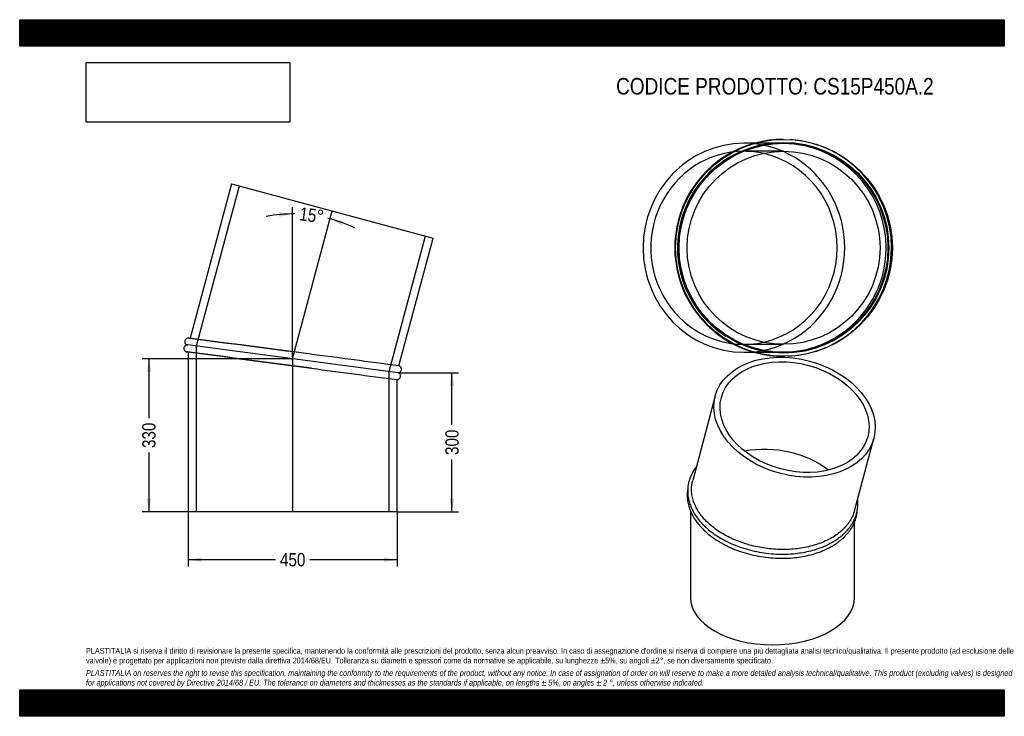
# Model space of a CAD drawing. Header units: millimetres. Extents: x 0 to 2121, y 0 to 1500.
import ezdxf
from ezdxf.enums import TextEntityAlignment as Align
from ezdxf.lldxf.tags import DXFTag

# ---------------------------------------------------------------- set-up
doc = ezdxf.new("R2010")
doc.units = ezdxf.units.MM
doc.header["$LTSCALE"] = 7.142857
doc.layers.add('Default', color=7, linetype='Continuous')
doc.layers.add('TUBO_X_GOMITO_15', color=7, linetype='Continuous')
doc.styles.add('SEACAD_Arial_Narrow', font='ARIALN.TTF')
tags = doc.linetypes.add('CENTER2', pattern=[28.575, 19.05, -3.175, 3.175, -3.175]).pattern_tags.tags
tags[10:11] = [DXFTag(74, 4), DXFTag(75, 0), DXFTag(340, '0'), DXFTag(46, 0.0), DXFTag(50, 0.0), DXFTag(44, 0.0), DXFTag(45, 0.0)]
tags[8:9] = [DXFTag(74, 4), DXFTag(75, 0), DXFTag(340, '0'), DXFTag(46, 0.0), DXFTag(50, 0.0), DXFTag(44, 0.0), DXFTag(45, 0.0)]
tags[6:7] = [DXFTag(74, 4), DXFTag(75, 0), DXFTag(340, '0'), DXFTag(46, 0.0), DXFTag(50, 0.0), DXFTag(44, 0.0), DXFTag(45, 0.0)]
tags[4:5] = [DXFTag(74, 4), DXFTag(75, 0), DXFTag(340, '0'), DXFTag(46, 0.0), DXFTag(50, 0.0), DXFTag(44, 0.0), DXFTag(45, 0.0)]
tags = doc.linetypes.add('HIDDEN2', pattern=[4.7625, 3.175, -1.5875]).pattern_tags.tags
tags[6:7] = [DXFTag(74, 4), DXFTag(75, 0), DXFTag(340, '0'), DXFTag(46, 0.0), DXFTag(50, 0.0), DXFTag(44, 0.0), DXFTag(45, 0.0)]
tags[4:5] = [DXFTag(74, 4), DXFTag(75, 0), DXFTag(340, '0'), DXFTag(46, 0.0), DXFTag(50, 0.0), DXFTag(44, 0.0), DXFTag(45, 0.0)]
doc.dimstyles.new('Plastitalia', dxfattribs={"dimtxt": 28.571429, "dimasz": 28.571429, "dimexe": 14.285714, "dimexo": 0, "dimgap": 7.142857, "dimtad": 0, "dimdec": 0, "dimtxsty": 'SEACAD_Arial_Narrow', "dimblk1": '_SE_FILLED', "dimblk2": '_SE_FILLED', "dimsah": 1, "dimcen": 14.285714, "dimadec": 0, "dimazin": 0, "dimtfac": 0.8, "dimtdec": 1, "dimtmove": 0, "dimatfit": 3, "dimfxl": 1, "dimtolj": 1, "dimarcsym": 0})
picture_1 = doc.add_image_def('image1.jpg', size_in_pixel=(4302, 1260))

# ---------------------------------------------------------------- blocks, each defined once
blk = doc.blocks.new('SEANNOT_GROUP')
at = {"layer": 'Default', "color": 7, "linetype": 'CENTER2'}
blk.add_line((588.1, 772.9), (588.1, 440.1), dxfattribs=at)
blk = doc.blocks.new('SEANNOT_GROUP1')
at = {"layer": 'Default', "color": 7, "linetype": 'CENTER2'}
blk.add_line((587.3, 766.6), (673.4, 1088.1), dxfattribs=at)
blk = doc.blocks.new('SE')
at = {"layer": 'TUBO_X_GOMITO_15', "color": 7, "linetype": 'Continuous'}
for p, q in [((456.1, 1146.4), (367, 813.9)), ((456.1, 1146.4), (890.8, 1029.9)), ((817, 754.6), (890.8, 1029.9)), ((815.1, 739.9), (361.2, 799.6)), ((815.1, 739.9), (361.2, 799.6)), ((363.1, 784.3), (363.1, 440.1)), ((813.1, 440.1), (813.1, 725.1)), ((813.1, 440.1), (363.1, 440.1))]:
    blk.add_line(p, q, dxfattribs=at)
at = {"layer": 'TUBO_X_GOMITO_15', "color": 7, "linetype": 'HIDDEN2'}
for p, q in [((472.7, 1141.9), (380.3, 797.1)), ((795.9, 742.4), (874.2, 1034.4)), ((367, 813.9), (366.9, 813.4)), ((380.3, 797.1), (380.3, 440.1)), ((363.1, 784.9), (363.1, 784.3)), ((795.9, 440.1), (795.9, 742.4))]:
    blk.add_line(p, q, dxfattribs=at)
at = {"layer": 'TUBO_X_GOMITO_15', "color": 7, "linetype": 'Continuous'}
for centre, radius, start, end in [((-7597.8, -60682.1), 62009.7, 82.38237, 82.622545), ((-6345.6, -51173.3), 52388.9, 82.34985, 82.6454), ((-12510.6, -99605.5), 101241.2, 82.435506, 82.546699), ((13914.8, 101115), 101241.2, 262.459125, 262.564494)]:
    blk.add_arc(centre, radius, start, end, dxfattribs=at)
at = {"layer": 'TUBO_X_GOMITO_15', "color": 7, "linetype": 'HIDDEN2'}
for centre, radius, start, end in [((-12510.6, -99605.5), 101241.2, 82.546699, 82.692412), ((-7321.1, -58581.6), 59891, 82.529042, 82.546909), ((-7321.1, -58581.6), 59891, 82.455014, 82.461502), ((13914.8, 101115), 101241.2, 262.307588, 262.459125)]:
    blk.add_arc(centre, radius, start, end, dxfattribs=at)
at = {"layer": 'TUBO_X_GOMITO_15', "color": 7, "linetype": 'Continuous'}
for points, knots in [([(364.5, 814.2), (364, 814.3), (363, 814.4), (361.4, 814.2), (360, 813.7), (358.4, 812.8), (357.1, 811.5), (356.1, 809.6), (355.6, 807.9), (355.6, 806), (356, 804.4), (356.8, 802.7), (358, 801.3), (359.6, 800.2), (360.6, 799.8), (361.2, 799.6)], [0, 0, 0, 0, 0.066583, 0.135204, 0.20371, 0.268486, 0.373402, 0.441036, 0.539843, 0.606444, 0.682048, 0.763299, 0.845992, 0.925968, 1, 1, 1, 1]), ([(361.2, 799.6), (360.6, 799.6), (359.6, 799.5), (358.1, 799), (356.7, 798.2), (355.3, 796.9), (354.3, 795.3), (353.7, 793.3), (353.6, 791.5), (354, 789.7), (354.7, 788.2), (355.9, 786.7), (357.3, 785.6), (359, 784.9), (360, 784.7), (360.6, 784.6)], [0, 0, 0, 0, 0.067614, 0.138208, 0.20859, 0.275138, 0.383613, 0.452874, 0.549683, 0.615301, 0.689645, 0.769217, 0.849817, 0.927428, 1, 1, 1, 1]), ([(815.1, 739.9), (815.6, 739.9), (816.6, 740), (818.2, 740.5), (819.6, 741.3), (821, 742.6), (822, 744.2), (822.6, 746.2), (822.6, 748), (822.2, 749.8), (821.5, 751.3), (820.4, 752.8), (819, 753.9), (817.7, 754.5), (817.1, 754.6), (817, 754.6)], [0, 0, 0, 0, 0.072002, 0.147178, 0.222128, 0.292995, 0.40851, 0.482266, 0.585358, 0.655235, 0.734404, 0.819141, 0.904972, 0.987619, 1, 1, 1, 1]), ([(813.1, 725.1), (813.2, 725.1), (813.7, 725.1), (814.8, 725.3), (816.3, 725.8), (817.9, 726.7), (819.2, 728), (820.2, 729.8), (820.6, 731.6), (820.6, 733.5), (820.3, 735.1), (819.5, 736.8), (818.2, 738.2), (816.7, 739.3), (815.7, 739.7), (815.1, 739.9)], [0, 0, 0, 0, 0.005995, 0.079071, 0.152024, 0.221004, 0.33273, 0.404754, 0.509975, 0.580899, 0.66141, 0.747935, 0.835996, 0.921162, 1, 1, 1, 1])]:
    blk.add_open_spline(points, degree=3, knots=knots, dxfattribs=at)
at = {"layer": 'TUBO_X_GOMITO_15', "color": 7, "linetype": 'HIDDEN2'}
for points in [[(364.5, 814.2), (365.4, 814.1), (366.2, 813.8), (367, 813.3)], [(363.3, 784.9), (362.4, 784.7), (361.5, 784.6), (360.6, 784.6)]]:
    blk.add_open_spline(points, degree=3, dxfattribs=at)
blk = doc.blocks.new('DMBLK1')
at = {"layer": 'Default', "linetype": 'Continuous'}
for points in [[(391.7, 332.4), (391.7, 341.9), (363.1, 337.2)], [(784.6, 332.4), (813.1, 337.2), (784.6, 341.9)]]:
    blk.add_hatch(color=7, dxfattribs=at).paths.add_polyline_path(points)
at = {"layer": 'Default', "color": 7, "linetype": 'Continuous'}
for p, q in [((363.1, 440.1), (363.1, 322.9)), ((813.1, 440.1), (813.1, 322.9)), ((550.9, 337.2), (363.1, 337.2)), ((813.1, 337.2), (625.4, 337.2))]:
    blk.add_line(p, q, dxfattribs=at)
at = {"layer": 'Default', "color": 7, "linetype": 'Continuous', "style": 'SEACAD_Arial_Narrow'}
blk.add_text('450', height=28.57, dxfattribs=at).set_placement((560.9, 351.5), align=Align.TOP_LEFT)
blk = doc.blocks.new('_SE_FILLED')
at = {"color": 0}
blk.add_line((0, 0), (-1, 0), dxfattribs=at)
blk.add_solid([(0, 0), (-1, -0.1665), (-1, 0.1665), (0, 0)], dxfattribs=at)
blk = doc.blocks.new('DMBLK2')
at = {"layer": 'Default', "linetype": 'Continuous'}
for points in [[(936.1, 711.3), (931.3, 739.9), (926.6, 711.3)], [(936.1, 468.7), (926.6, 468.7), (931.3, 440.1)]]:
    blk.add_hatch(color=7, dxfattribs=at).paths.add_polyline_path(points)
at = {"layer": 'Default', "color": 7, "linetype": 'Continuous'}
for p, q in [((815.1, 739.9), (945.6, 739.9)), ((931.3, 627.3), (931.3, 739.9)), ((931.3, 440.1), (931.3, 552.7)), ((813.1, 440.1), (945.6, 440.1))]:
    blk.add_line(p, q, dxfattribs=at)
at = {"layer": 'Default', "color": 7, "linetype": 'Continuous', "style": 'SEACAD_Arial_Narrow'}
blk.add_text('300', height=28.57, rotation=90, dxfattribs=at).set_placement((917.1, 562.7), align=Align.TOP_LEFT)
blk = doc.blocks.new('SE1')
at = {"layer": 'TUBO_X_GOMITO_15', "color": 7, "linetype": 'Continuous'}
for p, q in [((1498.7, 690), (1450, 508)), ((1798.5, 442.6), (1840.3, 598.5)), ((1445.3, 442), (1445.3, 255.9)), ((1798.9, 255.9), (1798.9, 418.6))]:
    blk.add_line(p, q, dxfattribs=at)
for major_axis in [(-170.8, 45.8), (-157.7, 42.3)]:
    blk.add_ellipse((1669.5, 644.2), major_axis=major_axis, ratio=0.707107, dxfattribs=at)
for centre, major_axis, ratio, start_param, end_param in [((1622.1, 467.3), (162.7, -21.4), 0.646887, 0.826204, 2.033845), ((1622.1, 467.3), (162.7, -21.4), 0.646887, 0.826204, 2.033845), ((1622.1, 255.9), (176.8, 0), 0.57735, 3.141593, 6.283185)]:
    blk.add_ellipse(centre, major_axis=major_axis, ratio=ratio, start_param=start_param, end_param=end_param, dxfattribs=at)
for points, knots in [([(1457.9, 537.7), (1457, 536.6), (1454.3, 532.8), (1449.9, 526), (1445.8, 517.7), (1442.8, 509.4), (1440.7, 501.5), (1439.6, 494.2), (1439.2, 487.9), (1439.2, 482.9), (1439.4, 478.7), (1439.9, 474.2), (1440.8, 468.8), (1442.2, 462.8), (1443.9, 457.1), (1445.8, 452.2), (1447.8, 447.6), (1450.3, 442.4), (1453.9, 436), (1458.6, 428.9), (1463.9, 422), (1469.2, 416), (1474.1, 410.9), (1479.1, 406.3), (1484.8, 401.3), (1492.1, 395.5), (1501.6, 388.8), (1514, 381.2), (1529.3, 373.3), (1547.5, 365.8), (1567.2, 359.3), (1587.9, 354.3), (1609.1, 350.9), (1630.4, 349.1), (1651.4, 348.9), (1670.7, 350.3), (1688.3, 352.8), (1704.7, 356.3), (1720.1, 360.9), (1731.9, 365.5), (1739.8, 369.1), (1744.4, 371.4), (1748.9, 373.7), (1754.5, 377), (1762, 381.8), (1770.7, 388.4), (1778.5, 395.6), (1784.8, 402.4), (1789.5, 408.4), (1793.4, 414.3), (1796.8, 420.2), (1799.7, 426.5), (1802.3, 433.5), (1804.5, 441.6), (1805.9, 450.7), (1806.2, 459.6), (1805.8, 465.5), (1805.5, 468.1), (1805.5, 468.4)], [0.0848541, 0.0848541, 0.0848541, 0.0848541, 0.0899928, 0.1016222, 0.1144086, 0.1250009, 0.1352018, 0.1455787, 0.1536942, 0.1597102, 0.1646336, 0.1698845, 0.177013, 0.1853068, 0.1928607, 0.1990956, 0.2043134, 0.2109914, 0.2198334, 0.2301556, 0.240099, 0.2487647, 0.2562113, 0.2628063, 0.2700266, 0.2795707, 0.2911037, 0.3043908, 0.3215304, 0.3394576, 0.3581023, 0.3767386, 0.3953706, 0.4140015, 0.4326345, 0.4504726, 0.465585, 0.4809698, 0.4969745, 0.5117475, 0.5182754, 0.5232781, 0.5277215, 0.5339106, 0.543552, 0.5567111, 0.5697578, 0.5800734, 0.5890998, 0.597328, 0.6057759, 0.6147081, 0.6234565, 0.6339664, 0.6468494, 0.6592862, 0.6681417, 0.6692802, 0.6692802, 0.6692802, 0.6692802]), ([(1439.3, 490.1), (1439, 488.2), (1438.4, 483.7), (1438, 477), (1438.3, 470.3), (1439, 464.2), (1440, 458.3), (1441.6, 452.2), (1443.4, 446.7), (1445.1, 442.5), (1446.4, 439.5), (1447.6, 436.8), (1449.4, 433.3), (1452.2, 428.3), (1456.2, 422), (1462.2, 413.8), (1466.7, 408.9), (1469.6, 405.7)], [0.888001, 0.888001, 0.888001, 0.888001, 0.8954932, 0.9053675, 0.9137247, 0.9213702, 0.9285815, 0.9366481, 0.9445849, 0.9501853, 0.9529083, 0.9562764, 0.9608274, 0.9671193, 0.9762472, 0.9872084, 1, 1, 1, 1]), ([(1499.3, 403.2), (1495.2, 406.2), (1491.3, 409.3), (1484, 415.6), (1480.5, 418.9), (1474.1, 425.6), (1471.2, 429.1), (1465.7, 436.1), (1463.2, 439.7), (1458.8, 447), (1456.8, 450.7), (1453.5, 458.2), (1452, 461.9), (1449.8, 469.5), (1448.9, 473.3), (1447.7, 480.9), (1447.5, 484.7), (1447.4, 492.1), (1447.7, 495.8), (1448.6, 502.3), (1449.2, 505.2), (1450, 507.9)], [0, 0, 0, 0, 0.015625, 0.015625, 0.03125, 0.03125, 0.046875, 0.046875, 0.0625, 0.0625, 0.078125, 0.078125, 0.09375, 0.09375, 0.109375, 0.109375, 0.125, 0.125, 0.140625, 0.140625, 0.1525437, 0.1525437, 0.1525437, 0.1525437]), ([(1469.6, 405.7), (1472.8, 402.4), (1477.8, 397.4), (1487, 389.7), (1495.2, 383.6), (1503, 378.4), (1510.1, 374.2), (1517, 370.3), (1524, 366.8), (1531.7, 363.1), (1543.6, 358.1), (1560, 352.3), (1580.6, 346.8), (1601.7, 342.9), (1623.2, 340.6), (1644.6, 340), (1664.8, 340.9), (1683.1, 343.2), (1699.8, 346.5), (1715.7, 350.9), (1729.8, 356.1), (1741.4, 361.5), (1750.6, 366.4), (1758, 371.1), (1764.5, 375.6), (1770.4, 380.4), (1776.1, 385.5), (1780.9, 390.5), (1784.5, 394.6), (1787, 397.8), (1789.2, 400.8), (1791.5, 404.3), (1794.3, 408.8), (1797.2, 414.4), (1799.9, 420.9), (1802, 427.2), (1803.4, 433), (1804.4, 438.6), (1804.7, 442.4), (1804.9, 444.3)], [0, 0, 0, 0, 0.0131469, 0.0249118, 0.0352967, 0.0443037, 0.0519408, 0.0593882, 0.0665589, 0.0738296, 0.083073, 0.1017859, 0.1205195, 0.1392481, 0.1579746, 0.1767027, 0.1954355, 0.2114058, 0.226691, 0.2424322, 0.2583686, 0.270802, 0.28135, 0.2907947, 0.2989463, 0.3070572, 0.3163214, 0.325148, 0.330974, 0.3356173, 0.3396731, 0.3447662, 0.3508397, 0.3591201, 0.3686261, 0.3772473, 0.384485, 0.3918649, 0.3991337, 0.3991337, 0.3991337, 0.3991337]), ([(1798.5, 442.6), (1798.3, 441.7), (1798, 440.8), (1796.6, 436.3), (1795.2, 432.7), (1791.9, 425.7), (1789.9, 422.3), (1785.5, 415.6), (1783, 412.4), (1777.6, 406.1), (1774.6, 403), (1764.9, 394.3), (1757.5, 389), (1745.2, 381.8), (1740.9, 379.6), (1731.8, 375.5), (1727.1, 373.5), (1717.5, 370.1), (1712.5, 368.5), (1702.2, 365.7), (1696.9, 364.5), (1686.2, 362.4), (1680.6, 361.6), (1669.6, 360.2), (1664, 359.8), (1647.1, 358.9), (1635.6, 359), (1618.2, 360.4), (1612.4, 361), (1600.9, 362.6), (1595.1, 363.6), (1583.8, 366), (1578.2, 367.3), (1567.1, 370.4), (1561.6, 372.1), (1551, 375.8), (1545.8, 377.8), (1535.5, 382.2), (1530.6, 384.5), (1516.3, 391.8), (1507.4, 397.2), (1499.3, 403.2)], [0.6522661, 0.6522661, 0.6522661, 0.6522661, 0.65625, 0.65625, 0.671875, 0.671875, 0.6875, 0.6875, 0.703125, 0.703125, 0.71875, 0.71875, 0.75, 0.75, 0.765625, 0.765625, 0.78125, 0.78125, 0.796875, 0.796875, 0.8125, 0.8125, 0.828125, 0.828125, 0.84375, 0.84375, 0.875, 0.875, 0.890625, 0.890625, 0.90625, 0.90625, 0.921875, 0.921875, 0.9375, 0.9375, 0.953125, 0.953125, 0.96875, 0.96875, 1, 1, 1, 1])]:
    blk.add_open_spline(points, degree=3, knots=knots, dxfattribs=at)
blk = doc.blocks.new('DMBLK3')
at = {"layer": 'Default', "linetype": 'Continuous'}
for points in [[(559.8, 1075.6), (588.1, 1081.7), (559.4, 1085.2)], [(697.5, 1067), (668.9, 1071.1), (694.7, 1057.9)]]:
    blk.add_hatch(color=7, dxfattribs=at).paths.add_polyline_path(points)
at = {"layer": 'Default', "color": 7, "linetype": 'Continuous'}
blk.add_line((588.1, 772.9), (588.1, 1096), dxfattribs=at)
for start, end in [(89.1219, 100.4952), (64.5048, 75.8781)]:
    blk.add_arc((588.1, 769.7), 312, start, end, dxfattribs=at)
at = {"layer": 'Default', "color": 7, "linetype": 'Continuous', "style": 'SEACAD_Arial_Narrow'}
blk.add_text('15°', height=28.57, rotation=352.5, dxfattribs=at).set_placement((605, 1096.6), align=Align.TOP_LEFT)
blk = doc.blocks.new('SE2')
at = {"layer": 'TUBO_X_GOMITO_15', "color": 7, "linetype": 'Continuous'}
for p, q in [((1582.9, 1233.8), (1560.5, 1233.8)), ((1560.5, 783.8), (1582.8, 783.8))]:
    blk.add_line(p, q, dxfattribs=at)
at = {"layer": 'TUBO_X_GOMITO_15', "color": 7, "linetype": 'HIDDEN2'}
for p, q in [((1642, 1233.8), (1582.9, 1233.8)), ((1645.8, 1216.6), (1560.5, 1216.6)), ((1560.5, 801), (1645.8, 801)), ((1582.8, 783.8), (1642, 783.8))]:
    blk.add_line(p, q, dxfattribs=at)
at = {"layer": 'TUBO_X_GOMITO_15', "color": 7, "linetype": 'Continuous'}
for centre, radius in [((1646.8, 1008.8), 233.5), ((1645.8, 1008.8), 225), ((1645.8, 1008.8), 207.8)]:
    blk.add_circle(centre, radius, dxfattribs=at)
at = {"layer": 'TUBO_X_GOMITO_15', "color": 7, "linetype": 'HIDDEN2'}
blk.add_circle((1645.8, 1008.8), 226.9, dxfattribs=at)
blk.add_circle((1645.8, 1008.8), 226.9, dxfattribs=at)
at = {"layer": 'TUBO_X_GOMITO_15', "color": 7, "linetype": 'Continuous'}
blk.add_arc((1644.9, 1008.8), 233.5, 89.8016, 270.2381, dxfattribs=at)
at = {"layer": 'TUBO_X_GOMITO_15', "color": 7, "linetype": 'HIDDEN2'}
for centre, radius, start, end in [((1642, 1008.8), 225, 0, 237.6183), ((1644.9, 1008.8), 233.5, 0, 86.0443), ((1642, 1008.8), 225, 241.0478, 0), ((1644.9, 1008.8), 233.5, 272.4676, 0)]:
    blk.add_arc(centre, radius, start, end, dxfattribs=at)
at = {"layer": 'TUBO_X_GOMITO_15', "color": 7, "linetype": 'Continuous'}
for major_axis, start_param, end_param in [((0, -225), 3.141593, 6.283185), ((0, 207.8), 3.351974, 6.072804)]:
    blk.add_ellipse((1560.5, 1008.8), major_axis=major_axis, ratio=0.965926, start_param=start_param, end_param=end_param, dxfattribs=at)
at = {"layer": 'TUBO_X_GOMITO_15', "color": 7, "linetype": 'HIDDEN2'}
for major_axis, start_param, end_param in [((0, -225), 0, 3.141593), ((0, 207.8), 0, 3.351974), ((0, 207.8), 6.072804, 6.283185)]:
    blk.add_ellipse((1560.5, 1008.8), major_axis=major_axis, ratio=0.965926, start_param=start_param, end_param=end_param, dxfattribs=at)
blk = doc.blocks.new('DMBLK4')
at = {"layer": 'Default', "linetype": 'Continuous'}
for points in [[(273.6, 741.2), (283.1, 741.2), (278.4, 769.7)], [(273.6, 468.7), (278.4, 440.1), (283.1, 468.7)]]:
    blk.add_hatch(color=7, dxfattribs=at).paths.add_polyline_path(points)
at = {"layer": 'Default', "color": 7, "linetype": 'Continuous'}
for p, q in [((588.1, 769.7), (264.1, 769.7)), ((278.4, 769.7), (278.4, 642.2)), ((278.4, 567.7), (278.4, 440.1)), ((588.1, 440.1), (264.1, 440.1))]:
    blk.add_line(p, q, dxfattribs=at)
at = {"layer": 'Default', "color": 7, "linetype": 'Continuous', "style": 'SEACAD_Arial_Narrow'}
blk.add_text('330', height=28.57, rotation=90, dxfattribs=at).set_placement((264.1, 577.7), align=Align.TOP_LEFT)

msp = doc.modelspace()

# ---------------------------------------------------------------- hatches: boundary and pattern name
at = {"layer": 'Default', "linetype": 'Continuous'}
h = msp.add_hatch(dxfattribs=at)
h.set_pattern_fill('LINE', scale=0.629921, angle=45, style=0)
h.paths.add_polyline_path([(2121.4, 1442.9), (2121.4, 1500), (0, 1500), (0, 1442.9)])
for points in [[(2121.4, 1442.9), (2121.4, 1500), (0, 1500), (0, 1442.9)], [(2121.4, 0), (2121.4, 57.1), (0, 57.1), (0, 0)]]:
    msp.add_hatch(color=7, dxfattribs=at).paths.add_polyline_path(points)
h = msp.add_hatch(dxfattribs=at)
h.set_pattern_fill('LINE', scale=0.629921, angle=45, style=0)
h.paths.add_polyline_path([(2121.4, 0), (2121.4, 57.1), (0, 57.1), (0, 0)])

# ---------------------------------------------------------------- linework, layer by layer
at = {"layer": 'Default', "color": 7, "linetype": 'Continuous'}
for p, q in [((0, 1500), (2121.4, 1500)), ((0, 1442.9), (0, 1500)), ((2121.4, 1500), (2121.4, 1442.9)), ((2121.4, 1442.9), (0, 1442.9)), ((0, 57.1), (2121.4, 57.1)), ((0, 0), (0, 57.1)), ((2121.4, 57.1), (2121.4, 0)), ((2121.4, 0), (0, 0))]:
    msp.add_line(p, q, dxfattribs=at)

# ---------------------------------------------------------------- block references
at = {"layer": 'Default'}
for name in ['SE2', 'SE', 'SEANNOT_GROUP1', 'SE1', 'SEANNOT_GROUP']:
    msp.add_blockref(name, (0, 0), dxfattribs=at)

# ---------------------------------------------------------------- texts
at = {"layer": 'Default', "attachment_point": 1}
for s, insert, char_height, width in [('{\\fArial Narrow|b0||i0||c0|p34;\\C7;\\H35.71428571;\\W1.;CODICE PRODOTTO: CS15P450A.2}', (1285, 1374.6), 35.714, 686.177), ("{\\fArial Narrow|b0||i0||c0|p34;\\C7;\\H12.5;\\W1.;PLASTITALIA si riserva il diritto di revisionare la presente specifica, mantenendo la conformità alle prescrizioni del prodotto, senza alcun preavviso. In caso di assegnazione d'ordine si riserva di compiere una più dettagliata analisi tecnico/qualitativa. Il presente prodotto (ad esclusione delle \\P}{\\fArial Narrow|b0||i0||c0|p34;\\C7;\\H12.5;\\W1.;valvole) è progettato per applicazioni non previste dalla direttiva 2014/68/EU. Tolleranza su diametri e spessori come da normative se applicabile, su lunghezze ±5%, su angoli ±2°, se non diversamente specificato.\\P}{\\fArial Narrow|b0||i0||c0|p34;\\C7;\\H3.571428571;\\W1.;   \\P}{\\fArial Narrow|b0||i1||c0|p34;\\C7;\\H12.5;\\W1.;PLASTITALIA on reserves the right to revise this specification, maintaining the conformity to the requirements of the product, without any notice. In case of assignation of order on will reserve to make a more detailed analysis technical/qualitative. This product (excluding valves) is designed \\P}{\\fArial Narrow|b0||i1||c0|p34;\\C7;\\H12.5;\\W1.;for applications not covered by Directive 2014/68 / EU. The tolerance on diameters and thicknesses as the standards if applicable, on lengths ± 5%, on angles ± 2 °, unless otherwise indicated.\\P}", (142.9, 147.2), 12.5, 1835.714)]:
    msp.add_mtext(s, dxfattribs=dict(at, insert=insert, char_height=char_height, width=width))

# ---------------------------------------------------------------- dimensions: what is measured, and where the dimension line sits
at = {"layer": 'Default', "color": 7, "linetype": 'Continuous'}
dim = msp.add_angular_dim_2l(base=(628.8, 1079), line1=((588.1, 769.7), (588.1, 772.9)), line2=((588.1, 769.7), (673.4, 1088.1)), text='\\A1;<>', dimstyle='Plastitalia', override={"dimadec": 2}, dxfattribs=at)
dim.commit()
dim.dimension.update_dxf_attribs({"geometry": 'DMBLK3', "text_midpoint": (628.8, 1079), "dimtype": 162})
for base, p1, p2, angle, picture, middle, dimtype in [((278.4, 769.7), (588.1, 769.7), (588.1, 440.1), 270, 'DMBLK4', (278.4, 604.9), 161), ((931.3, 739.9), (813.1, 440.1), (815.1, 739.9), 90, 'DMBLK2', (931.3, 590), 160)]:
    dim = msp.add_linear_dim(base=base, p1=p1, p2=p2, angle=angle, text='\\A1;<>', dimstyle='Plastitalia', dxfattribs=at)
    dim.commit()
    dim.dimension.update_dxf_attribs({"geometry": picture, "text_midpoint": middle, "dimtype": dimtype})
dim = msp.add_linear_dim(base=(363.1, 337.2), p1=(813.1, 440.1), p2=(363.1, 440.1), text='\\A1;<>', dimstyle='Plastitalia', dxfattribs=at)
dim.commit()
dim.dimension.update_dxf_attribs({"geometry": 'DMBLK1', "text_midpoint": (588.1, 337.2), "dimtype": 160})

# ---------------------------------------------------------------- pictures from other files: only their frames are drawn
image = msp.add_image(picture_1, insert=(142.9, 1279.3), size_in_units=(439, 128.6))
image.dxf.flags = 7

doc.saveas('drawing.dxf')
